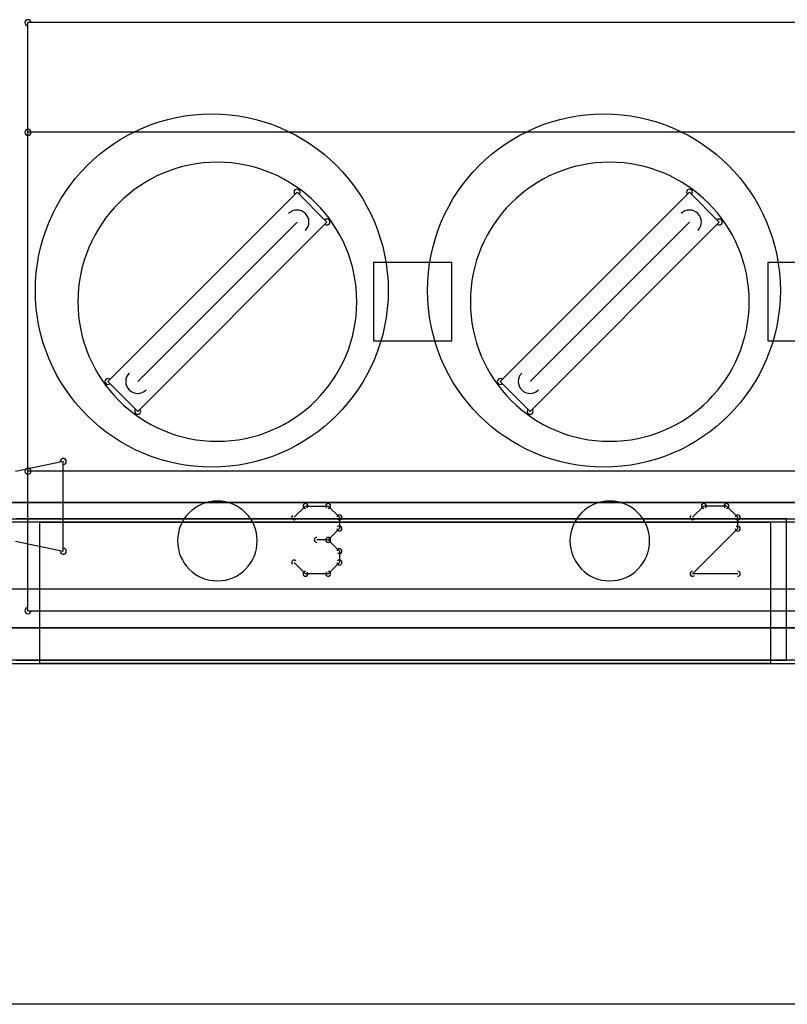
# Model space of a CAD drawing. Header units: millimetres. Extents: x -23.3 to 23.3, y -22.5 to 20.7.
# Tile 5 of 9: x -7.4 to 2.3, y -22.5 to -9.9. Entities that reach past the tile are written whole.
import ezdxf

# ---------------------------------------------------------------- set-up
doc = ezdxf.new("R2010")
doc.units = ezdxf.units.MM
doc.header["$MEASUREMENT"] = 0
for name, color, linetype in [('Plytka dolna1_Sketch1', 7, 'Continuous'), ('PPS-01 v3_Sketch1', 7, 'Continuous'), ('PPS-01 v3_Sketch2', 7, 'Continuous'), ('PPS-01 v3_Sketch3', 7, 'Continuous'), ('PPS-01 v3_Sketch4', 7, 'Continuous'), ('PPS-01 v3_Sketch5', 7, 'Continuous'), ('PPS-01 v3_Sketch6', 7, 'Continuous'), ('PPS-01 v3_Sketch7', 7, 'Continuous')]:
    doc.layers.add(name, color=color, linetype=linetype)

# ---------------------------------------------------------------- blocks, each defined once
blk = doc.blocks.new('Plytkadolna1')
at = {"layer": 'Plytka dolna1_Sketch1'}
for p, q in [((2.4793, 0.6113, 0.15), (0.9956, 0.6113, 0.15)), ((0.9956, 0.4716, 0.15), (0.9956, 0.6113, 0.15)), ((0.9956, 0.0398, 0.15), (0.9956, 0.4716, 0.15)), ((2.4793, 0.4716, 0.15), (0.9956, 0.4716, 0.15)), ((1.3387, 0.3954, 0.15), (1.0974, 0.1541, 0.15)), ((1.3768, 0.3573, 0.15), (1.3387, 0.3954, 0.15)), ((1.8391, 0.3954, 0.15), (1.5978, 0.1541, 0.15)), ((1.8772, 0.3573, 0.15), (1.8391, 0.3954, 0.15)), ((1.3387, 0.3573, 0.15), (1.1355, 0.1541, 0.15)), ((1.3768, 0.3573, 0.15), (1.1355, 0.116, 0.15)), ((1.8772, 0.3573, 0.15), (1.6359, 0.116, 0.15)), ((1.8391, 0.3573, 0.15), (1.6359, 0.1541, 0.15)), ((1.536, 0.3057, 0.15), (1.436, 0.3057, 0.15)), ((1.436, 0.3057, 0.15), (1.436, 0.2057, 0.15)), ((1.536, 0.2057, 0.15), (1.536, 0.3057, 0.15)), ((2.0389, 0.3057, 0.15), (1.9389, 0.3057, 0.15)), ((1.9389, 0.3057, 0.15), (1.9389, 0.2057, 0.15)), ((1.436, 0.2057, 0.15), (1.536, 0.2057, 0.15)), ((1.9389, 0.2057, 0.15), (2.0389, 0.2057, 0.15)), ((1.1355, 0.116, 0.15), (1.0974, 0.1541, 0.15)), ((1.6359, 0.116, 0.15), (1.5978, 0.1541, 0.15)), ((1.0406, 0.0521, 0.15), (0.9798, 0.0394, 0.15)), ((1.0406, -0.0622, 0.15), (1.0406, 0.0521, 0.15)), ((0.9956, -0.138, 0.15), (0.9956, 0.0398, 0.15)), ((2.4793, 0.0398, 0.15), (0.9956, 0.0398, 0.15)), ((3.494, 0, 0.15), (-0.034, 0, 0.15)), ((3.494, 0, 0.15), (-0.034, 0, 0.15)), ((-0.034, 0, 0.15), (3.494, 0, 0.15)), ((1.3351, -0.019, 0.15), (1.3495, -0.0046, 0.15)), ((1.3495, -0.0046, 0.15), (1.3783, -0.0046, 0.15)), ((1.3783, -0.0046, 0.15), (1.3927, -0.019, 0.15)), ((1.8575, -0.0046, 0.15), (1.8431, -0.019, 0.15)), ((1.8863, -0.0046, 0.15), (1.8575, -0.0046, 0.15)), ((1.9007, -0.019, 0.15), (1.8863, -0.0046, 0.15)), ((1.3927, -0.019, 0.15), (1.3927, -0.0334, 0.15)), ((1.9007, -0.0334, 0.15), (1.9007, -0.019, 0.15)), ((1.3927, -0.0334, 0.15), (1.3783, -0.0478, 0.15)), ((1.8431, -0.091, 0.15), (1.9007, -0.0334, 0.15)), ((0.9798, -0.0495, 0.15), (1.0406, -0.0622, 0.15)), ((1.3783, -0.0478, 0.15), (1.3639, -0.0478, 0.15)), ((1.3783, -0.0478, 0.15), (1.3927, -0.0622, 0.15)), ((1.3927, -0.0622, 0.15), (1.3927, -0.0766, 0.15)), ((1.3495, -0.091, 0.15), (1.3351, -0.0766, 0.15)), ((1.3927, -0.0766, 0.15), (1.3783, -0.091, 0.15)), ((1.3783, -0.091, 0.15), (1.3495, -0.091, 0.15)), ((1.9007, -0.091, 0.15), (1.8431, -0.091, 0.15)), ((0.9956, -0.138, 0.15), (2.4803, -0.138, 0.15))]:
    blk.add_line(p, q, dxfattribs=at)
for centre, radius, start, end in [((0.9956, 0.6113, 0.15), 0.00381, 90, 270), ((0.9956, 0.6113, 0.15), 0.00381, 0, 180), ((0.9956, 0.4716, 0.15), 0.00381, 90, 270), ((0.9956, 0.4716, 0.15), 0.00381, 0, 180), ((0.9956, 0.4716, 0.15), 0.00381, 180, 0), ((1.2371, 0.2557, 0.15), 0.1778, 90, 270), ((1.2371, 0.2557, 0.15), 0.1778, 270, 90), ((1.7375, 0.2557, 0.15), 0.1778, 90, 270), ((1.7375, 0.2557, 0.15), 0.1778, 270, 90), ((1.3387, 0.3954, 0.15), 0.0038, 45, 225), ((1.3387, 0.3954, 0.15), 0.0038, 315, 135), ((1.8391, 0.3954, 0.15), 0.0038, 45, 225), ((1.8391, 0.3954, 0.15), 0.0038, 315, 135), ((1.3387, 0.3573, 0.15), 0.0152, 315, 135), ((1.8391, 0.3573, 0.15), 0.0152, 315, 135), ((1.3768, 0.3573, 0.15), 0.0038, 315, 135), ((1.3768, 0.3573, 0.15), 0.0038, 225, 45), ((1.8772, 0.3573, 0.15), 0.0038, 315, 135), ((1.8772, 0.3573, 0.15), 0.0038, 225, 45), ((1.1355, 0.1541, 0.15), 0.0152, 135, 315), ((1.6359, 0.1541, 0.15), 0.0152, 135, 315), ((1.0974, 0.1541, 0.15), 0.0038, 45, 225), ((1.0974, 0.1541, 0.15), 0.0038, 135, 315), ((1.5978, 0.1541, 0.15), 0.0038, 45, 225), ((1.5978, 0.1541, 0.15), 0.0038, 135, 315), ((1.1355, 0.116, 0.15), 0.0038, 135, 315), ((1.1355, 0.116, 0.15), 0.0038, 225, 45), ((1.6359, 0.116, 0.15), 0.0038, 135, 315), ((1.6359, 0.116, 0.15), 0.0038, 225, 45), ((1.0406, 0.0521, 0.15), 0.00381, 360, 180), ((1.0406, 0.0521, 0.15), 0.00381, 281.8112, 101.8112), ((0.9956, 0.0398, 0.15), 0.00381, 0, 180), ((0.9956, 0.0398, 0.15), 0.00381, 90, 270), ((0.9956, 0.0398, 0.15), 0.00381, 180, 0), ((1.2371, -0.0491, 0.15), 0.0508, 90, 270), ((1.2371, -0.0491, 0.15), 0.0508, 270, 90), ((1.7375, -0.0491, 0.15), 0.0508, 90, 270), ((1.7375, -0.0491, 0.15), 0.0508, 270, 90), ((1.3495, -0.0046, 0.15), 0.00317, 90, 270), ((1.3495, -0.0046, 0.15), 0.00317, 315, 135), ((1.3783, -0.0046, 0.15), 0.00317, 45, 225), ((1.3783, -0.0046, 0.15), 0.00318, 270, 90), ((1.8575, -0.0046, 0.15), 0.00317, 90, 270), ((1.8575, -0.0046, 0.15), 0.00317, 315, 135), ((1.8863, -0.0046, 0.15), 0.00317, 45, 225), ((1.8863, -0.0046, 0.15), 0.00318, 270, 90), ((1.3351, -0.019, 0.15), 0.00317, 135, 315), ((1.3927, -0.019, 0.15), 0.00317, 0, 180), ((1.3927, -0.019, 0.15), 0.00317, 225, 45), ((1.8431, -0.019, 0.15), 0.00317, 135, 315), ((1.9007, -0.019, 0.15), 0.00317, 0, 180), ((1.9007, -0.019, 0.15), 0.00317, 225, 45), ((1.3927, -0.0334, 0.15), 0.00318, 180, 0), ((1.3927, -0.0334, 0.15), 0.00317, 315, 135), ((1.9007, -0.0334, 0.15), 0.00317, 180, 0), ((1.9007, -0.0334, 0.15), 0.00317, 315, 135), ((1.3639, -0.0478, 0.15), 0.00317, 90, 270), ((1.3783, -0.0478, 0.15), 0.00317, 45, 225), ((1.3783, -0.0478, 0.15), 0.00317, 135, 315), ((1.3783, -0.0478, 0.15), 0.00317, 270, 90), ((1.0406, -0.0622, 0.15), 0.00381, 180, 360), ((1.0406, -0.0622, 0.15), 0.00381, 258.1888, 78.1888), ((1.3927, -0.0622, 0.15), 0.00317, 0, 180), ((1.3927, -0.0622, 0.15), 0.00317, 225, 45), ((1.3351, -0.0766, 0.15), 0.00317, 45, 225), ((1.3927, -0.0766, 0.15), 0.00317, 315, 135), ((1.3927, -0.0766, 0.15), 0.00318, 180, 0), ((1.3495, -0.091, 0.15), 0.00317, 90, 270), ((1.3495, -0.091, 0.15), 0.00318, 225.0637, 45.0637), ((1.3783, -0.091, 0.15), 0.00318, 134.9363, 314.9363), ((1.3783, -0.091, 0.15), 0.00318, 270, 90), ((1.8431, -0.091, 0.15), 0.00317, 90, 270), ((1.8431, -0.091, 0.15), 0.00318, 134.9363, 314.9363), ((1.9007, -0.091, 0.15), 0.00318, 270, 90), ((0.9956, -0.138, 0.15), 0.00381, 90, 270), ((0.9956, -0.138, 0.15), 0.00381, 180, 0)]:
    blk.add_arc(centre, radius, start, end, dxfattribs=at)

msp = doc.modelspace()

# ---------------------------------------------------------------- linework, layer by layer
at = {"layer": 'PPS-01 v3_Sketch1'}
for p, q in [((-17.5, -17.7, 1.5), (17.5, -17.7, 1.5)), ((17.5, -17.7, 14.5), (-17.5, -17.7, 14.5)), ((-17.425, -17.7, 9.443), (17.575, -17.7, 9.443)), ((-17.425, -17.7, 11.843), (-7.425, -17.7, 11.843)), ((17.575, -17.7, 14.243), (-17.425, -17.7, 14.243)), ((-7.425, -17.7, 9.442), (-7.425, -17.7, 14.242)), ((-2.85, -17.7, 4.8), (-6.85, -17.7, 4.8)), ((-6.85, -17.7, 4.8), (-6.85, -17.7, 8.8)), ((-6.85, -17.7, 8.8), (-2.85, -17.7, 8.8)), ((-4.55, -17.7, 11.293), (-5.299, -17.7, 11.293)), ((-5.299, -17.7, 12.531), (-5.084, -17.7, 12.531)), ((-5.299, -17.7, 11.293), (-5.299, -17.7, 12.531)), ((-5.084, -17.7, 12.531), (-5.084, -17.7, 11.504)), ((-5.084, -17.7, 11.504), (-4.55, -17.7, 11.504)), ((-4.55, -17.7, 11.504), (-4.55, -17.7, 11.293)), ((-2.85, -17.7, 8.8), (-2.85, -17.7, 4.8)), ((-2.425, -17.7, 9.476), (-2.425, -17.7, 14.242)), ((-1.85, -17.7, 8.8), (2.15, -17.7, 8.8)), ((-1.85, -17.7, 4.8), (-1.85, -17.7, 8.8)), ((2.15, -17.7, 4.8), (-1.85, -17.7, 4.8)), ((-0.386, -17.7, 12.519), (-0.17, -17.7, 12.519)), ((-0.17, -17.7, 11.271), (-0.386, -17.7, 11.271)), ((-0.386, -17.7, 11.271), (-0.386, -17.7, 12.519)), ((-0.17, -17.7, 12.519), (-0.17, -17.7, 11.271)), ((0.043, -17.7, 12.211), (0.217, -17.7, 12.327)), ((0.043, -17.7, 11.993), (0.043, -17.7, 12.211)), ((0.117, -17.7, 12.026), (0.043, -17.7, 11.993)), ((0.185, -17.7, 12.067), (0.117, -17.7, 12.026)), ((0.248, -17.7, 12.117), (0.185, -17.7, 12.067)), ((0.217, -17.7, 12.327), (0.26, -17.7, 12.371)), ((0.307, -17.7, 12.174), (0.248, -17.7, 12.117)), ((0.26, -17.7, 12.371), (0.295, -17.7, 12.419)), ((0.295, -17.7, 12.419), (0.324, -17.7, 12.471)), ((0.307, -17.7, 11.271), (0.307, -17.7, 12.174)), ((0.51, -17.7, 11.271), (0.307, -17.7, 11.271)), ((0.324, -17.7, 12.471), (0.345, -17.7, 12.526)), ((0.345, -17.7, 12.526), (0.51, -17.7, 12.526)), ((0.51, -17.7, 12.526), (0.51, -17.7, 11.271)), ((2.15, -17.7, 8.8), (2.15, -17.7, 4.8))]:
    msp.add_line(p, q, dxfattribs=at)
msp.add_point((0, -17.7, 0), dxfattribs=at)
at = {"layer": 'PPS-01 v3_Sketch2'}
for p, q in [((17.5, -17.7, 14.5), (-17.5, -17.7, 14.5)), ((-17.5, -17.7, 1.5), (17.5, -17.7, 1.5)), ((-2.53, -17.7, 14.094), (-7.357, -17.7, 14.094)), ((-7.357, -17.7, 9.294), (-2.53, -17.7, 9.294)), ((-7.357, -17.7, 14.094), (-7.357, -17.7, 9.294)), ((-6.85, -17.7, 4.8), (-6.85, -17.7, 8.8)), ((-6.85, -17.7, 8.8), (-2.85, -17.7, 8.8)), ((-2.85, -17.7, 4.8), (-6.85, -17.7, 4.8)), ((-5.773, -17.7, 11.602), (-5.781, -17.7, 11.747)), ((-5.781, -17.7, 11.747), (-5.773, -17.7, 11.891)), ((-5.747, -17.7, 11.474), (-5.773, -17.7, 11.602)), ((-5.773, -17.7, 11.891), (-5.747, -17.7, 12.019)), ((-5.727, -17.7, 11.416), (-5.747, -17.7, 11.474)), ((-5.747, -17.7, 12.019), (-5.727, -17.7, 12.076)), ((-5.703, -17.7, 11.363), (-5.727, -17.7, 11.416)), ((-5.727, -17.7, 12.076), (-5.703, -17.7, 12.13)), ((-5.703, -17.7, 12.13), (-5.675, -17.7, 12.179)), ((-5.675, -17.7, 11.314), (-5.703, -17.7, 11.363)), ((-5.675, -17.7, 12.179), (-5.642, -17.7, 12.223)), ((-5.643, -17.7, 11.269), (-5.675, -17.7, 11.314)), ((-5.606, -17.7, 11.23), (-5.643, -17.7, 11.269)), ((-5.642, -17.7, 12.223), (-5.606, -17.7, 12.263)), ((-5.566, -17.7, 11.195), (-5.606, -17.7, 11.23)), ((-5.606, -17.7, 12.263), (-5.566, -17.7, 12.298)), ((-5.523, -17.7, 11.166), (-5.566, -17.7, 11.195)), ((-5.566, -17.7, 12.298), (-5.524, -17.7, 12.327)), ((-5.555, -17.7, 11.847), (-5.56, -17.7, 11.746)), ((-5.56, -17.7, 11.746), (-5.555, -17.7, 11.643)), ((-5.555, -17.7, 11.643), (-5.54, -17.7, 11.554)), ((-5.54, -17.7, 11.935), (-5.555, -17.7, 11.847)), ((-5.54, -17.7, 11.554), (-5.514, -17.7, 11.479)), ((-5.514, -17.7, 12.009), (-5.54, -17.7, 11.935)), ((-5.524, -17.7, 12.327), (-5.478, -17.7, 12.351)), ((-5.477, -17.7, 11.142), (-5.523, -17.7, 11.166)), ((-5.514, -17.7, 11.479), (-5.478, -17.7, 11.418)), ((-5.478, -17.7, 12.07), (-5.514, -17.7, 12.009)), ((-5.478, -17.7, 11.418), (-5.435, -17.7, 11.37)), ((-5.435, -17.7, 12.117), (-5.478, -17.7, 12.07)), ((-5.478, -17.7, 12.351), (-5.429, -17.7, 12.37)), ((-5.427, -17.7, 11.124), (-5.477, -17.7, 11.142)), ((-5.435, -17.7, 11.37), (-5.386, -17.7, 11.336)), ((-5.384, -17.7, 12.15), (-5.435, -17.7, 12.117)), ((-5.429, -17.7, 12.37), (-5.377, -17.7, 12.383)), ((-5.374, -17.7, 11.11), (-5.427, -17.7, 11.124)), ((-5.386, -17.7, 11.336), (-5.331, -17.7, 11.316)), ((-5.328, -17.7, 12.171), (-5.384, -17.7, 12.15)), ((-5.377, -17.7, 12.383), (-5.322, -17.7, 12.391)), ((-5.318, -17.7, 11.102), (-5.374, -17.7, 11.11)), ((-5.331, -17.7, 11.316), (-5.272, -17.7, 11.309)), ((-5.265, -17.7, 12.177), (-5.328, -17.7, 12.171)), ((-5.322, -17.7, 12.391), (-5.264, -17.7, 12.394)), ((-5.258, -17.7, 11.1), (-5.318, -17.7, 11.102)), ((-5.184, -17.7, 11.327), (-5.316, -17.7, 11.405)), ((-5.316, -17.7, 11.405), (-5.256, -17.7, 11.551)), ((-5.272, -17.7, 11.309), (-5.184, -17.7, 11.327)), ((-5.203, -17.7, 12.171), (-5.265, -17.7, 12.177)), ((-5.264, -17.7, 12.394), (-5.206, -17.7, 12.391)), ((-5.027, -17.7, 11.153), (-5.258, -17.7, 11.1)), ((-5.256, -17.7, 11.551), (-5.054, -17.7, 11.422)), ((-5.206, -17.7, 12.391), (-5.152, -17.7, 12.383)), ((-5.147, -17.7, 12.151), (-5.203, -17.7, 12.171)), ((-5.152, -17.7, 12.383), (-5.1, -17.7, 12.37)), ((-5.097, -17.7, 12.117), (-5.147, -17.7, 12.151)), ((-5.1, -17.7, 12.37), (-5.052, -17.7, 12.351)), ((-5.053, -17.7, 12.07), (-5.097, -17.7, 12.117)), ((-5.054, -17.7, 11.422), (-4.992, -17.7, 11.561)), ((-5.017, -17.7, 12.01), (-5.053, -17.7, 12.07)), ((-5.052, -17.7, 12.351), (-5.006, -17.7, 12.327)), ((-4.884, -17.7, 11.042), (-5.027, -17.7, 11.153)), ((-4.992, -17.7, 11.936), (-5.017, -17.7, 12.01)), ((-5.006, -17.7, 12.327), (-4.964, -17.7, 12.298)), ((-4.992, -17.7, 11.561), (-4.972, -17.7, 11.747)), ((-4.977, -17.7, 11.848), (-4.992, -17.7, 11.936)), ((-4.972, -17.7, 11.747), (-4.977, -17.7, 11.848)), ((-4.964, -17.7, 12.298), (-4.925, -17.7, 12.263)), ((-4.925, -17.7, 12.263), (-4.889, -17.7, 12.223)), ((-4.889, -17.7, 12.223), (-4.856, -17.7, 12.179)), ((-4.789, -17.7, 10.995), (-4.884, -17.7, 11.042)), ((-4.882, -17.7, 11.28), (-4.71, -17.7, 11.175)), ((-4.789, -17.7, 11.462), (-4.882, -17.7, 11.28)), ((-4.856, -17.7, 12.179), (-4.828, -17.7, 12.13)), ((-4.828, -17.7, 12.13), (-4.804, -17.7, 12.077)), ((-4.804, -17.7, 12.077), (-4.785, -17.7, 12.019)), ((-4.71, -17.7, 11.175), (-4.789, -17.7, 10.995)), ((-4.75, -17.7, 11.747), (-4.789, -17.7, 11.462)), ((-4.785, -17.7, 12.019), (-4.759, -17.7, 11.892)), ((-4.759, -17.7, 11.892), (-4.75, -17.7, 11.747)), ((-4.572, -17.7, 12.062), (-4.399, -17.7, 12.178)), ((-4.572, -17.7, 11.844), (-4.572, -17.7, 12.062)), ((-4.499, -17.7, 11.878), (-4.572, -17.7, 11.844)), ((-4.43, -17.7, 11.919), (-4.499, -17.7, 11.878)), ((-4.367, -17.7, 11.969), (-4.43, -17.7, 11.919)), ((-4.399, -17.7, 12.178), (-4.356, -17.7, 12.223)), ((-4.309, -17.7, 12.026), (-4.367, -17.7, 11.969)), ((-4.356, -17.7, 12.223), (-4.32, -17.7, 12.271)), ((-4.32, -17.7, 12.271), (-4.292, -17.7, 12.323)), ((-4.309, -17.7, 11.122), (-4.309, -17.7, 12.026)), ((-4.105, -17.7, 11.122), (-4.309, -17.7, 11.122)), ((-4.292, -17.7, 12.323), (-4.271, -17.7, 12.378)), ((-4.271, -17.7, 12.378), (-4.105, -17.7, 12.378)), ((-4.105, -17.7, 12.378), (-4.105, -17.7, 11.122)), ((-2.85, -17.7, 8.8), (-2.85, -17.7, 4.8)), ((-2.53, -17.7, 9.294), (-2.53, -17.7, 14.094)), ((-2.419, -17.7, 9.294), (2.409, -17.7, 9.294)), ((2.409, -17.7, 14.094), (-2.419, -17.7, 14.094)), ((-2.419, -17.7, 14.094), (-2.419, -17.7, 9.294)), ((-1.85, -17.7, 8.8), (2.15, -17.7, 8.8)), ((-1.85, -17.7, 4.8), (-1.85, -17.7, 8.8)), ((2.15, -17.7, 4.8), (-1.85, -17.7, 4.8)), ((-0.589, -17.7, 12.394), (-0.374, -17.7, 12.394)), ((-0.589, -17.7, 11.145), (-0.589, -17.7, 12.394)), ((-0.374, -17.7, 11.145), (-0.589, -17.7, 11.145)), ((-0.374, -17.7, 12.394), (-0.374, -17.7, 11.145)), ((-0.169, -17.7, 12.394), (0.04, -17.7, 12.394)), ((0.03, -17.7, 11.145), (-0.169, -17.7, 11.145)), ((-0.169, -17.7, 11.145), (-0.169, -17.7, 12.394)), ((0.461, -17.7, 11.145), (0.03, -17.7, 11.966)), ((0.03, -17.7, 11.966), (0.03, -17.7, 11.145)), ((0.04, -17.7, 12.394), (0.478, -17.7, 11.557)), ((0.677, -17.7, 11.145), (0.461, -17.7, 11.145)), ((0.478, -17.7, 12.394), (0.677, -17.7, 12.394)), ((0.478, -17.7, 11.557), (0.478, -17.7, 12.394)), ((0.677, -17.7, 12.394), (0.677, -17.7, 11.145)), ((2.15, -17.7, 8.8), (2.15, -17.7, 4.8))]:
    msp.add_line(p, q, dxfattribs=at)
msp.add_point((0, -17.7, 0), dxfattribs=at)
at = {"layer": 'PPS-01 v3_Sketch3'}
for p, q in [((-17.5, -17.7, 1.5), (17.5, -17.7, 1.5)), ((17.5, -17.7, 14.5), (-17.5, -17.7, 14.5)), ((-17.491, -17.7, 12.322), (7.484, -17.7, 12.322)), ((7.484, -17.7, 14.562), (-17.491, -17.7, 14.562)), ((-7.27, -17.7, 12.686), (-8.135, -17.7, 12.686)), ((-8.071, -17.7, 13.935), (-7.293, -17.7, 13.935)), ((-7.875, -17.7, 12.897), (-7.27, -17.7, 12.897)), ((-7.293, -17.7, 13.739), (-7.875, -17.7, 12.897)), ((-7.446, -17.7, 12.095), (-7.446, -17.7, 9.855)), ((-2.552, -17.7, 12.095), (-7.446, -17.7, 12.095)), ((-7.446, -17.7, 9.855), (-2.552, -17.7, 9.855)), ((-7.293, -17.7, 13.935), (-7.293, -17.7, 13.739)), ((-7.27, -17.7, 12.897), (-7.27, -17.7, 12.686)), ((-7.189, -17.7, 12.931), (-7.158, -17.7, 13.068)), ((-7.184, -17.7, 12.875), (-7.189, -17.7, 12.931)), ((-7.172, -17.7, 12.825), (-7.184, -17.7, 12.875)), ((-7.15, -17.7, 12.78), (-7.172, -17.7, 12.825)), ((-6.984, -17.7, 13.312), (-7.168, -17.7, 13.351)), ((-7.168, -17.7, 13.351), (-7.15, -17.7, 13.413)), ((-7.158, -17.7, 13.068), (-7.07, -17.7, 13.159)), ((-7.12, -17.7, 12.739), (-7.15, -17.7, 12.78)), ((-7.15, -17.7, 13.413), (-7.125, -17.7, 13.466)), ((-7.125, -17.7, 13.466), (-7.096, -17.7, 13.511)), ((-7.083, -17.7, 12.706), (-7.12, -17.7, 12.739)), ((-7.096, -17.7, 13.511), (-7.06, -17.7, 13.547)), ((-7.039, -17.7, 12.683), (-7.083, -17.7, 12.706)), ((-7.07, -17.7, 13.159), (-6.908, -17.7, 13.215)), ((-7.06, -17.7, 13.547), (-7.018, -17.7, 13.575)), ((-6.989, -17.7, 12.668), (-7.039, -17.7, 12.683)), ((-7.018, -17.7, 13.575), (-6.966, -17.7, 13.595)), ((-6.933, -17.7, 12.664), (-6.989, -17.7, 12.668)), ((-6.985, -17.7, 12.956), (-6.953, -17.7, 12.869)), ((-6.945, -17.7, 13.041), (-6.985, -17.7, 12.956)), ((-6.934, -17.7, 13.402), (-6.984, -17.7, 13.312)), ((-6.966, -17.7, 13.595), (-6.905, -17.7, 13.606)), ((-6.953, -17.7, 12.869), (-6.872, -17.7, 12.833)), ((-6.834, -17.7, 13.082), (-6.945, -17.7, 13.041)), ((-6.849, -17.7, 13.427), (-6.934, -17.7, 13.402)), ((-6.807, -17.7, 12.694), (-6.933, -17.7, 12.664)), ((-6.908, -17.7, 13.215), (-6.71, -17.7, 13.274)), ((-6.905, -17.7, 13.606), (-6.834, -17.7, 13.61)), ((-6.872, -17.7, 12.833), (-6.767, -17.7, 12.875)), ((-2.85, -17.7, 4.8), (-6.85, -17.7, 4.8)), ((-6.85, -17.7, 8.8), (-2.85, -17.7, 8.8)), ((-6.85, -17.7, 4.8), (-6.85, -17.7, 8.8)), ((-6.739, -17.7, 13.398), (-6.849, -17.7, 13.427)), ((-6.71, -17.7, 13.119), (-6.834, -17.7, 13.082)), ((-6.834, -17.7, 13.61), (-6.631, -17.7, 13.573)), ((-6.695, -17.7, 12.784), (-6.807, -17.7, 12.694)), ((-6.767, -17.7, 12.875), (-6.718, -17.7, 12.954)), ((-6.71, -17.7, 13.298), (-6.739, -17.7, 13.398)), ((-6.718, -17.7, 12.954), (-6.71, -17.7, 13.071)), ((-6.71, -17.7, 13.274), (-6.71, -17.7, 13.298)), ((-6.71, -17.7, 13.071), (-6.71, -17.7, 13.119)), ((-6.688, -17.7, 12.756), (-6.695, -17.7, 12.784)), ((-6.669, -17.7, 12.686), (-6.688, -17.7, 12.756)), ((-6.466, -17.7, 12.686), (-6.669, -17.7, 12.686)), ((-6.631, -17.7, 13.573), (-6.537, -17.7, 13.476)), ((-6.537, -17.7, 13.476), (-6.51, -17.7, 13.262)), ((-6.51, -17.7, 13.262), (-6.513, -17.7, 12.983)), ((-6.513, -17.7, 12.983), (-6.503, -17.7, 12.807)), ((-6.503, -17.7, 12.807), (-6.466, -17.7, 12.686)), ((-6.382, -17.7, 12.941), (-6.176, -17.7, 12.977)), ((-6.363, -17.7, 12.88), (-6.382, -17.7, 12.941)), ((-6.337, -17.7, 12.826), (-6.363, -17.7, 12.88)), ((-6.348, -17.7, 13.27), (-6.353, -17.7, 13.332)), ((-6.353, -17.7, 13.332), (-6.348, -17.7, 13.389)), ((-6.348, -17.7, 13.389), (-6.334, -17.7, 13.441)), ((-6.33, -17.7, 13.216), (-6.348, -17.7, 13.27)), ((-6.303, -17.7, 12.779), (-6.337, -17.7, 12.826)), ((-6.334, -17.7, 13.441), (-6.309, -17.7, 13.488)), ((-6.302, -17.7, 13.168), (-6.33, -17.7, 13.216)), ((-6.309, -17.7, 13.488), (-6.274, -17.7, 13.53)), ((-6.261, -17.7, 12.738), (-6.303, -17.7, 12.779)), ((-6.262, -17.7, 13.128), (-6.302, -17.7, 13.168)), ((-6.274, -17.7, 13.53), (-6.229, -17.7, 13.565)), ((-6.217, -17.7, 13.101), (-6.262, -17.7, 13.128)), ((-6.211, -17.7, 12.706), (-6.261, -17.7, 12.738)), ((-6.229, -17.7, 13.565), (-6.173, -17.7, 13.59)), ((-6.15, -17.7, 13.072), (-6.217, -17.7, 13.101)), ((-6.153, -17.7, 12.682), (-6.211, -17.7, 12.706)), ((-6.176, -17.7, 12.977), (-6.123, -17.7, 12.872)), ((-6.173, -17.7, 13.59), (-6.106, -17.7, 13.605)), ((-6.141, -17.7, 13.411), (-6.165, -17.7, 13.363)), ((-6.165, -17.7, 13.363), (-6.144, -17.7, 13.319)), ((-6.086, -17.7, 12.668), (-6.153, -17.7, 12.682)), ((-6.061, -17.7, 13.042), (-6.15, -17.7, 13.072)), ((-6.144, -17.7, 13.319), (-5.953, -17.7, 13.252)), ((-6.025, -17.7, 13.438), (-6.141, -17.7, 13.411)), ((-6.123, -17.7, 12.872), (-6.012, -17.7, 12.836)), ((-6.106, -17.7, 13.605), (-6.029, -17.7, 13.61)), ((-6.012, -17.7, 12.664), (-6.086, -17.7, 12.668)), ((-5.949, -17.7, 13.011), (-6.061, -17.7, 13.042)), ((-6.029, -17.7, 13.61), (-5.955, -17.7, 13.607)), ((-5.926, -17.7, 13.41), (-6.025, -17.7, 13.438)), ((-5.93, -17.7, 12.669), (-6.012, -17.7, 12.664)), ((-6.012, -17.7, 12.836), (-5.893, -17.7, 12.87)), ((-5.955, -17.7, 13.607), (-5.891, -17.7, 13.595)), ((-5.953, -17.7, 13.252), (-5.877, -17.7, 13.229)), ((-5.88, -17.7, 12.979), (-5.949, -17.7, 13.011)), ((-5.859, -17.7, 12.686), (-5.93, -17.7, 12.669)), ((-5.879, -17.7, 13.328), (-5.926, -17.7, 13.41)), ((-5.893, -17.7, 12.87), (-5.866, -17.7, 12.934)), ((-5.891, -17.7, 13.595), (-5.837, -17.7, 13.576)), ((-5.866, -17.7, 12.934), (-5.88, -17.7, 12.979)), ((-5.687, -17.7, 13.37), (-5.879, -17.7, 13.328)), ((-5.877, -17.7, 13.229), (-5.814, -17.7, 13.203)), ((-5.799, -17.7, 12.714), (-5.859, -17.7, 12.686)), ((-5.837, -17.7, 13.576), (-5.794, -17.7, 13.55)), ((-5.814, -17.7, 13.203), (-5.763, -17.7, 13.175)), ((-5.749, -17.7, 12.753), (-5.799, -17.7, 12.714)), ((-5.794, -17.7, 13.55), (-5.758, -17.7, 13.516)), ((-5.763, -17.7, 13.175), (-5.725, -17.7, 13.145)), ((-5.758, -17.7, 13.516), (-5.729, -17.7, 13.474)), ((-5.711, -17.7, 12.8), (-5.749, -17.7, 12.753)), ((-5.729, -17.7, 13.474), (-5.705, -17.7, 13.426)), ((-5.725, -17.7, 13.145), (-5.697, -17.7, 13.11)), ((-5.683, -17.7, 12.851), (-5.711, -17.7, 12.8)), ((-5.705, -17.7, 13.426), (-5.687, -17.7, 13.37)), ((-5.697, -17.7, 13.11), (-5.677, -17.7, 13.069)), ((-5.666, -17.7, 12.907), (-5.683, -17.7, 12.851)), ((-5.677, -17.7, 13.069), (-5.665, -17.7, 13.021)), ((-5.661, -17.7, 12.967), (-5.666, -17.7, 12.907)), ((-5.665, -17.7, 13.021), (-5.661, -17.7, 12.967)), ((-5.482, -17.7, 12.686), (-5.482, -17.7, 13.591)), ((-5.482, -17.7, 13.591), (-5.279, -17.7, 13.591)), ((-5.482, -17.7, 13.713), (-5.482, -17.7, 13.935)), ((-5.279, -17.7, 13.713), (-5.482, -17.7, 13.713)), ((-5.482, -17.7, 13.935), (-5.279, -17.7, 13.935)), ((-5.279, -17.7, 12.686), (-5.482, -17.7, 12.686)), ((-5.279, -17.7, 13.935), (-5.279, -17.7, 13.713)), ((-5.279, -17.7, 13.591), (-5.279, -17.7, 12.686)), ((-5.069, -17.7, 13.935), (-4.866, -17.7, 13.935)), ((-4.866, -17.7, 12.686), (-5.069, -17.7, 12.686)), ((-5.069, -17.7, 12.686), (-5.069, -17.7, 13.935)), ((-4.866, -17.7, 13.935), (-4.866, -17.7, 12.686)), ((-4.705, -17.7, 12.875), (-4.71, -17.7, 12.931)), ((-4.71, -17.7, 12.931), (-4.679, -17.7, 13.068)), ((-4.693, -17.7, 12.825), (-4.705, -17.7, 12.875)), ((-4.671, -17.7, 12.78), (-4.693, -17.7, 12.825)), ((-4.505, -17.7, 13.312), (-4.689, -17.7, 13.351)), ((-4.689, -17.7, 13.351), (-4.671, -17.7, 13.413)), ((-4.679, -17.7, 13.068), (-4.591, -17.7, 13.159)), ((-4.641, -17.7, 12.739), (-4.671, -17.7, 12.78)), ((-4.671, -17.7, 13.413), (-4.646, -17.7, 13.466)), ((-4.646, -17.7, 13.466), (-4.617, -17.7, 13.511)), ((-4.604, -17.7, 12.706), (-4.641, -17.7, 12.739)), ((-4.617, -17.7, 13.511), (-4.581, -17.7, 13.547)), ((-4.56, -17.7, 12.683), (-4.604, -17.7, 12.706)), ((-4.591, -17.7, 13.159), (-4.429, -17.7, 13.215)), ((-4.581, -17.7, 13.547), (-4.539, -17.7, 13.575)), ((-4.511, -17.7, 12.668), (-4.56, -17.7, 12.683)), ((-4.539, -17.7, 13.575), (-4.487, -17.7, 13.595)), ((-4.454, -17.7, 12.664), (-4.511, -17.7, 12.668)), ((-4.466, -17.7, 13.041), (-4.506, -17.7, 12.956)), ((-4.506, -17.7, 12.956), (-4.474, -17.7, 12.869)), ((-4.455, -17.7, 13.402), (-4.505, -17.7, 13.312)), ((-4.487, -17.7, 13.595), (-4.426, -17.7, 13.606)), ((-4.474, -17.7, 12.869), (-4.393, -17.7, 12.833)), ((-4.355, -17.7, 13.082), (-4.466, -17.7, 13.041)), ((-4.37, -17.7, 13.427), (-4.455, -17.7, 13.402)), ((-4.328, -17.7, 12.694), (-4.454, -17.7, 12.664)), ((-4.429, -17.7, 13.215), (-4.231, -17.7, 13.274)), ((-4.426, -17.7, 13.606), (-4.355, -17.7, 13.61)), ((-4.393, -17.7, 12.833), (-4.288, -17.7, 12.875)), ((-4.26, -17.7, 13.398), (-4.37, -17.7, 13.427)), ((-4.355, -17.7, 13.61), (-4.152, -17.7, 13.573)), ((-4.231, -17.7, 13.119), (-4.355, -17.7, 13.082)), ((-4.216, -17.7, 12.784), (-4.328, -17.7, 12.694)), ((-4.288, -17.7, 12.875), (-4.239, -17.7, 12.954)), ((-4.231, -17.7, 13.298), (-4.26, -17.7, 13.398)), ((-4.239, -17.7, 12.954), (-4.231, -17.7, 13.071)), ((-4.231, -17.7, 13.274), (-4.231, -17.7, 13.298)), ((-4.231, -17.7, 13.071), (-4.231, -17.7, 13.119)), ((-4.209, -17.7, 12.756), (-4.216, -17.7, 12.784)), ((-4.19, -17.7, 12.686), (-4.209, -17.7, 12.756)), ((-3.988, -17.7, 12.686), (-4.19, -17.7, 12.686)), ((-4.152, -17.7, 13.573), (-4.058, -17.7, 13.476)), ((-4.058, -17.7, 13.476), (-4.031, -17.7, 13.262)), ((-4.031, -17.7, 13.262), (-4.034, -17.7, 12.983)), ((-4.034, -17.7, 12.983), (-4.024, -17.7, 12.807)), ((-4.024, -17.7, 12.807), (-3.988, -17.7, 12.686)), ((-3.833, -17.7, 12.686), (-3.833, -17.7, 13.591)), ((-3.833, -17.7, 13.591), (-3.644, -17.7, 13.591)), ((-3.629, -17.7, 12.686), (-3.833, -17.7, 12.686)), ((-3.644, -17.7, 13.591), (-3.644, -17.7, 13.458)), ((-3.644, -17.7, 13.458), (-3.59, -17.7, 13.525)), ((-3.613, -17.7, 13.303), (-3.629, -17.7, 13.095)), ((-3.629, -17.7, 13.095), (-3.629, -17.7, 12.686)), ((-3.555, -17.7, 13.393), (-3.613, -17.7, 13.303)), ((-3.59, -17.7, 13.525), (-3.53, -17.7, 13.572)), ((-3.459, -17.7, 13.427), (-3.555, -17.7, 13.393)), ((-3.53, -17.7, 13.572), (-3.497, -17.7, 13.589)), ((-3.497, -17.7, 13.589), (-3.462, -17.7, 13.601)), ((-3.462, -17.7, 13.601), (-3.426, -17.7, 13.608)), ((-3.388, -17.7, 13.403), (-3.459, -17.7, 13.427)), ((-3.426, -17.7, 13.608), (-3.389, -17.7, 13.61)), ((-3.389, -17.7, 13.61), (-3.265, -17.7, 13.582)), ((-3.345, -17.7, 13.337), (-3.388, -17.7, 13.403)), ((-3.332, -17.7, 13.147), (-3.345, -17.7, 13.337)), ((-3.128, -17.7, 12.686), (-3.332, -17.7, 12.686)), ((-3.332, -17.7, 12.686), (-3.332, -17.7, 13.147)), ((-3.265, -17.7, 13.582), (-3.18, -17.7, 13.509)), ((-3.18, -17.7, 13.509), (-3.14, -17.7, 13.409)), ((-3.14, -17.7, 13.409), (-3.128, -17.7, 13.248)), ((-3.128, -17.7, 13.248), (-3.128, -17.7, 12.686)), ((-2.922, -17.7, 13.713), (-2.922, -17.7, 13.935)), ((-2.922, -17.7, 12.686), (-2.922, -17.7, 13.591)), ((-2.922, -17.7, 13.591), (-2.718, -17.7, 13.591)), ((-2.922, -17.7, 13.935), (-2.718, -17.7, 13.935)), ((-2.718, -17.7, 12.686), (-2.922, -17.7, 12.686)), ((-2.718, -17.7, 13.713), (-2.922, -17.7, 13.713)), ((-2.85, -17.7, 8.8), (-2.85, -17.7, 4.8)), ((-2.718, -17.7, 13.935), (-2.718, -17.7, 13.713)), ((-2.718, -17.7, 13.591), (-2.718, -17.7, 12.686)), ((-2.564, -17.7, 13.04), (-2.568, -17.7, 13.13)), ((-2.568, -17.7, 13.13), (-2.562, -17.7, 13.237)), ((-2.549, -17.7, 12.958), (-2.564, -17.7, 13.04)), ((-2.562, -17.7, 13.237), (-2.543, -17.7, 13.331)), ((-2.552, -17.7, 9.855), (-2.552, -17.7, 12.095)), ((-2.526, -17.7, 12.884), (-2.549, -17.7, 12.958)), ((-2.543, -17.7, 13.331), (-2.512, -17.7, 13.413)), ((-2.492, -17.7, 12.818), (-2.526, -17.7, 12.884)), ((-2.512, -17.7, 13.413), (-2.468, -17.7, 13.483)), ((-2.466, -17.7, 12.782), (-2.492, -17.7, 12.818)), ((-2.468, -17.7, 13.483), (-2.415, -17.7, 13.539)), ((-2.437, -17.7, 12.75), (-2.466, -17.7, 12.782)), ((-2.405, -17.7, 12.724), (-2.437, -17.7, 12.75)), ((-2.415, -17.7, 13.539), (-2.355, -17.7, 13.579)), ((-2.37, -17.7, 12.702), (-2.405, -17.7, 12.724)), ((-2.372, -17.7, 9.855), (7.483, -17.7, 9.855)), ((7.483, -17.7, 12.095), (-2.372, -17.7, 12.095)), ((-2.372, -17.7, 12.095), (-2.372, -17.7, 9.855)), ((-2.331, -17.7, 12.685), (-2.37, -17.7, 12.702)), ((-1.849, -17.7, 13.068), (-2.359, -17.7, 13.068)), ((-2.359, -17.7, 13.068), (-2.355, -17.7, 13.018)), ((-2.355, -17.7, 13.215), (-2.051, -17.7, 13.215)), ((-2.355, -17.7, 13.579), (-2.288, -17.7, 13.602)), ((-2.313, -17.7, 13.37), (-2.355, -17.7, 13.215)), ((-2.355, -17.7, 13.018), (-2.346, -17.7, 12.974)), ((-2.346, -17.7, 12.974), (-2.33, -17.7, 12.935)), ((-2.289, -17.7, 12.673), (-2.331, -17.7, 12.685)), ((-2.33, -17.7, 12.935), (-2.31, -17.7, 12.902)), ((-2.289, -17.7, 13.395), (-2.313, -17.7, 13.37)), ((-2.31, -17.7, 12.902), (-2.285, -17.7, 12.877)), ((-2.243, -17.7, 12.666), (-2.289, -17.7, 12.673)), ((-2.263, -17.7, 13.413), (-2.289, -17.7, 13.395)), ((-2.288, -17.7, 13.602), (-2.215, -17.7, 13.61)), ((-2.285, -17.7, 12.877), (-2.257, -17.7, 12.858)), ((-2.234, -17.7, 13.424), (-2.263, -17.7, 13.413)), ((-2.257, -17.7, 12.858), (-2.226, -17.7, 12.847)), ((-2.195, -17.7, 12.664), (-2.243, -17.7, 12.666)), ((-2.203, -17.7, 13.427), (-2.234, -17.7, 13.424)), ((-2.226, -17.7, 12.847), (-2.193, -17.7, 12.843)), ((-2.215, -17.7, 13.61), (-2.134, -17.7, 13.602)), ((-2.097, -17.7, 13.373), (-2.203, -17.7, 13.427)), ((-2.134, -17.7, 12.668), (-2.195, -17.7, 12.664)), ((-2.193, -17.7, 12.843), (-2.112, -17.7, 12.874)), ((-2.078, -17.7, 12.681), (-2.134, -17.7, 12.668)), ((-2.134, -17.7, 13.602), (-2.062, -17.7, 13.577)), ((-2.112, -17.7, 12.874), (-2.063, -17.7, 12.972)), ((-2.078, -17.7, 13.343), (-2.097, -17.7, 13.373)), ((-2.028, -17.7, 12.702), (-2.078, -17.7, 12.681)), ((-2.064, -17.7, 13.306), (-2.078, -17.7, 13.343)), ((-2.055, -17.7, 13.264), (-2.064, -17.7, 13.306)), ((-2.063, -17.7, 12.972), (-1.86, -17.7, 12.932)), ((-2.062, -17.7, 13.577), (-1.998, -17.7, 13.535)), ((-2.051, -17.7, 13.215), (-2.055, -17.7, 13.264)), ((-1.983, -17.7, 12.732), (-2.028, -17.7, 12.702)), ((-1.998, -17.7, 13.535), (-1.944, -17.7, 13.477)), ((-1.944, -17.7, 12.77), (-1.983, -17.7, 12.732)), ((-1.944, -17.7, 13.477), (-1.901, -17.7, 13.401)), ((-1.91, -17.7, 12.817), (-1.944, -17.7, 12.77)), ((-1.882, -17.7, 12.87), (-1.91, -17.7, 12.817)), ((-1.901, -17.7, 13.401), (-1.871, -17.7, 13.308)), ((-1.86, -17.7, 12.932), (-1.882, -17.7, 12.87)), ((-1.871, -17.7, 13.308), (-1.854, -17.7, 13.197)), ((-1.854, -17.7, 13.197), (-1.849, -17.7, 13.068)), ((-1.85, -17.7, 4.8), (-1.85, -17.7, 8.8)), ((-1.85, -17.7, 8.8), (2.15, -17.7, 8.8)), ((2.15, -17.7, 4.8), (-1.85, -17.7, 4.8)), ((2.135, -17.7, 10.386), (2.135, -17.7, 11.624)), ((2.884, -17.7, 10.386), (2.135, -17.7, 10.386)), ((2.135, -17.7, 11.624), (2.35, -17.7, 11.624)), ((2.15, -17.7, 8.8), (2.15, -17.7, 4.8))]:
    msp.add_line(p, q, dxfattribs=at)
msp.add_point((0, -17.7, 0), dxfattribs=at)
at = {"layer": 'PPS-01 v3_Sketch4'}
for p, q in [((-17.5, -17.2, 15), (17.5, -17.2, 15)), ((2.484, -22.495, 15), (-7.595, -22.495, 15))]:
    msp.add_line(p, q, dxfattribs=at)
for centre in [(-5, -13.4, 15), (0, -13.4, 15)]:
    msp.add_circle(centre, 2.25, dxfattribs=at)
at = {"layer": 'PPS-01 v3_Sketch5'}
for p, q in [((-17.661, -16.311, 15.2), (17.661, -16.311, 15.2)), ((2.328, -16.311, 15.2), (-7.493, -16.311, 15.2)), ((2.328, -18.112, 15.2), (2.328, -16.311, 15.2)), ((17.661, -18.112, 15.2), (-17.661, -18.112, 15.2)), ((-7.493, -18.112, 15.2), (2.328, -18.112, 15.2))]:
    msp.add_line(p, q, dxfattribs=at)
at = {"layer": 'PPS-01 v3_Sketch6'}
for p, q in [((17.835, -16.35, 1.2), (-17.835, -16.35, 1.2)), ((-7.191, -18.152, 1.2), (-7.191, -16.35, 1.2)), ((-7.191, -16.35, 1.2), (2.126, -16.35, 1.2)), ((2.126, -16.35, 1.2), (2.126, -18.152, 1.2)), ((-17.835, -18.152, 1.2), (17.835, -18.152, 1.2)), ((2.126, -18.152, 1.2), (-7.191, -18.152, 1.2))]:
    msp.add_line(p, q, dxfattribs=at)
at = {"layer": 'PPS-01 v3_Sketch7'}
msp.add_point((0, -17.7, 0), dxfattribs=at)

# ---------------------------------------------------------------- block references
at = {"xscale": 10, "yscale": 10, "zscale": 10}
msp.add_blockref('Plytkadolna1', (-17.3, -16.1), dxfattribs=at)

doc.saveas('drawing.dxf')
